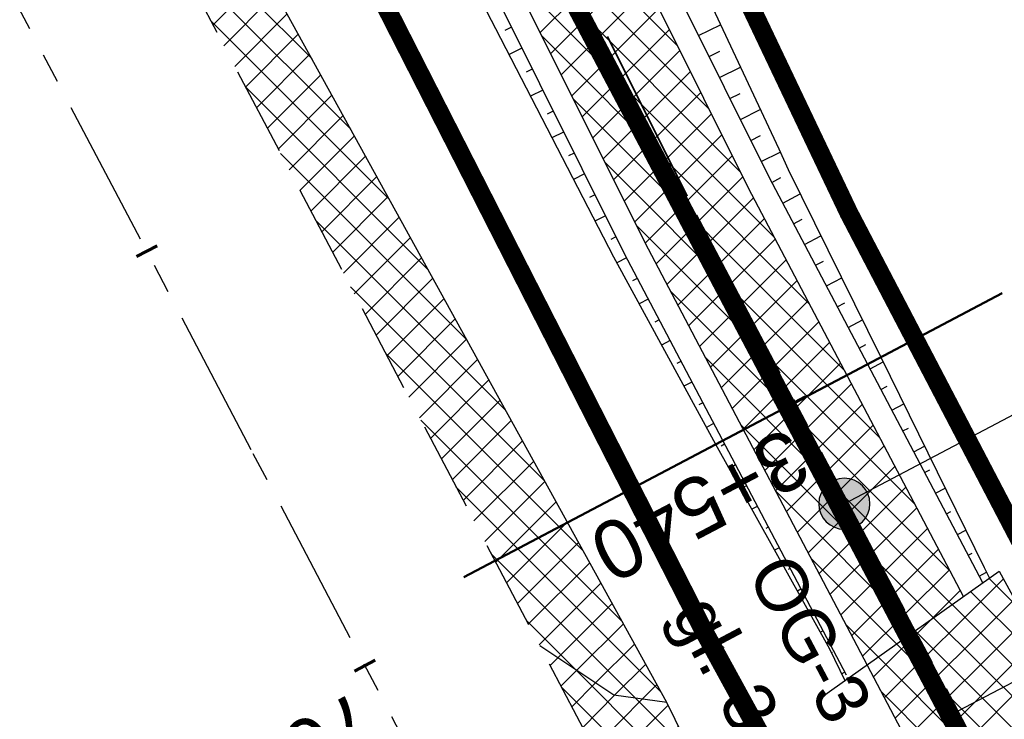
# Model space of a CAD drawing. Header units: metres. Extents: x 7529682 to 7533711, y 5721195 to 5727842.
# Tile 74 of 232: x 7531349 to 7531370, y 5724665 to 5724680. Entities that reach past the tile are written whole.
import ezdxf

# ---------------------------------------------------------------- set-up
doc = ezdxf.new("R2010")
doc.units = ezdxf.units.M
for name, pattern in [('817-dzialki-09-05-04$0$HIDDEN', [0.375, 0.25, -0.125]), ('ACAD_ISO05W100', [33, 24, -3, 0, -3, 0, -3]), ('CENTER', [50.800000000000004, 31.75, -6.35, 6.35, -6.35]), ('CENTER2', [28.575000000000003, 19.05, -3.175, 3.175, -3.175]), ('HIDDEN', [9.524999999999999, 6.35, -3.175])]:
    doc.linetypes.add(name, pattern=pattern)
for name, color, linetype in [('C-DROGI-SYTUACJA', 7, 'Continuous'), ('C-DROGI-SYTUACJA-ETYKIETY', 7, 'Continuous'), ('D-hatch-pobocza', 131, 'Continuous'), ('D-hatch-zjazdy-BA', 244, 'Continuous'), ('D-hatch-zjazdy-kruszywo', 111, 'Continuous'), ('D-otw-geotechniczne', 4, 'Continuous'), ('D-pobocza', 60, 'Continuous'), ('D-rowy', 160, 'Continuous'), ('D-skarpa', 2, 'Continuous'), ('D-skarpa-kreskowanie', 2, 'Continuous')]:
    doc.layers.add(name, color=color, linetype=linetype)
for name, color, linetype, lineweight, true_color in [('D-hatch-ciag-pieszo-rowerowy', 7, 'Continuous', 13, 0xff9f80), ('D-LR-etap-III', 7, '817-dzialki-09-05-04$0$HIDDEN', 50, 0x00008f), ('D-przekroje-pop', 7, 'Continuous', 50, 0x000099)]:
    doc.layers.add(name, color=color, linetype=linetype, lineweight=lineweight, true_color=true_color)
for name, color, linetype, lineweight in [('D-krawędzie', 3, 'Continuous', 30), ('D-obrzeża', 2, 'Continuous', 30), ('D-otw-geotechniczne-opis', 7, 'Continuous', 30), ('D-oś', 10, 'CENTER', 30), ('D-pas-drogowy', 7, 'ACAD_ISO05W100', 50), ('D-zjazdy', 202, 'Continuous', 30), ('D-zjazdy-opis', 202, 'Continuous', 30)]:
    doc.layers.add(name, color=color, linetype=linetype, lineweight=lineweight)
doc.layers.add('poprzeczki', color=7, linetype='Continuous', true_color=0x0000c7)
doc.styles.add('ARIAL', font='arial.ttf', dxfattribs={"height": 1})
doc.styles.get("Standard").update_dxf_attribs({"font": 'arial.ttf'})
pattern_1 = [(45, (0.8853450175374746, 0.4649341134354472), (-0.3367596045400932, 0.3367596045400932), []), (135, (0.8853450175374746, 0.4649341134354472), (-0.3367596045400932, -0.3367596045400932), [])]
pattern_2 = [(45, (0, 0), (-0.3367596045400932, 0.3367596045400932), []), (135, (0, 0), (-0.3367596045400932, -0.3367596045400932), [])]

# ---------------------------------------------------------------- blocks, each defined once
blk = doc.blocks.new('AeccTickLine')
at = {"color": 0, "linetype": 'ByBlock', "lineweight": -2}
blk.add_line((0, 1), (-3.673819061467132e-16, -1), dxfattribs=at)
blk = doc.blocks.new('otwor')
at = {"layer": 'D-otw-geotechniczne', "lineweight": 25}
h = blk.add_hatch(color=256, dxfattribs=at)
edge = h.paths.add_edge_path()
edge.add_arc((0, 0), 1.163867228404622, 0, 360)
blk.add_circle((0, 0), 1.163867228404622, dxfattribs=at)

msp = doc.modelspace()

# ---------------------------------------------------------------- hatches: boundary and pattern name
at = {"layer": 'D-hatch-ciag-pieszo-rowerowy'}
h = msp.add_hatch(dxfattribs=at)
h.set_pattern_fill('ANSI37', color=256, scale=0.15, style=0)
h.set_pattern_definition(pattern_1)
h.paths.add_polyline_path([(7531367.377036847, 5724666.22135762), (7531369.43540033, 5724667.677868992), (7531364.840925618, 5724676.397640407), (7531345.224062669, 5724715.750217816), (7531314.267532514, 5724772.612506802), (7531308.110039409, 5724784.431605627), (7531305.884994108, 5724783.291926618), (7531312.052212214, 5724771.453899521), (7531343.011382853, 5724714.585280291), (7531362.628782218, 5724675.232985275)])
at = {"layer": 'D-hatch-pobocza'}
h = msp.add_hatch(dxfattribs=at)
h.set_pattern_fill('ANSI37', color=256, scale=0.15, style=0)
h.set_pattern_definition(pattern_2)
h.paths.add_polyline_path([(7531327.019999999, 5724733.24), (7531314.57, 5724757.21), (7531302.376963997, 5724780.71917558), (7531302.440936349, 5724776.853417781), (7531306.739858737, 5724768.664832), (7531335.094443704, 5724714.652299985), (7531357.3191504, 5724672.438740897), (7531360.382455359, 5724666.624949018), (7531361.969999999, 5724665.57), (7531363.099643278, 5724665.411740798), (7531353.58, 5724682.67), (7531345.94, 5724697.46), (7531339.269999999, 5724710)])
at = {"layer": 'D-hatch-zjazdy-BA'}
h = msp.add_hatch(dxfattribs=at)
h.set_pattern_fill('ANSI37', color=256, scale=0.15, style=0)
h.set_pattern_definition(pattern_1)
h.paths.add_polyline_path([(7531369.294050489, 5724662.583091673), (7531371.880771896, 5724665.152824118), (7531370.200963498, 5724668.219586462), (7531367.377036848, 5724666.22135762)])
at = {"layer": 'D-hatch-zjazdy-kruszywo'}
h = msp.add_hatch(dxfattribs=at)
h.set_pattern_fill('ANSI37', color=256, scale=0.15, style=0)
h.set_pattern_definition(pattern_2)
h.paths.add_polyline_path([(7531363.099643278, 5724665.411740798), (7531361.969999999, 5724665.57), (7531360.382455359, 5724666.624949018), (7531365.497582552, 5724656.917040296), (7531365.968855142, 5724658.886270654), (7531366.183649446, 5724659.133667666)])

# ---------------------------------------------------------------- linework, layer by layer
at = {"layer": 'C-DROGI-SYTUACJA', "color": 10, "linetype": 'CENTER2', "lineweight": 35, "ltscale": 0.2}
msp.add_lwpolyline([(7531154.313313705, 5725078.4002911, -0.06893621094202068), (7531156.868938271, 5725074.829562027), (7531166.993104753, 5725055.549823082, -0.06873154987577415), (7531168.47910387, 5725051.431584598), (7531169.100428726, 5725048.502816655, 0.0687825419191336), (7531171.889509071, 5725040.775727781), (7531203.620916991, 5724980.378493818), (7531234.800499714, 5724921.534907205), (7531259.930515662, 5724874.055069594), (7531293.333031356, 5724810.085976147), (7531313.159872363, 5724772.033203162), (7531341.528881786, 5724719.923105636, -0.009023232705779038), (7531346.533284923, 5724710.322073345), (7531363.734853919, 5724675.815312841), (7531380.064961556, 5724644.822693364), (7531398.584264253, 5724609.362510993), (7531424.896642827, 5724559.228182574), (7531446.141834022, 5724518.960513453), (7531474.815809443, 5724464.451899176), (7531498.201389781, 5724419.897359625)], format="xyb", dxfattribs=at)
at = {"layer": 'D-krawędzie', "linetype": 'HIDDEN', "ltscale": 0.3, "flags": 128}
msp.add_lwpolyline([(7530572.009999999, 5726166.06), (7530620.380949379, 5726072.761487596), (7530641.555222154, 5726032.007915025), (7530660.960861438, 5725995.070069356), (7530689.128213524, 5725941.540167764), (7530707.335918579, 5725907.031820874), (7530725.255781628, 5725873.092686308), (7530743.969545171, 5725837.653904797), (7530770.526708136, 5725787.119408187), (7530787.864146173, 5725754.266918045), (7530809.897571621, 5725712.541613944), (7530824.739035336, 5725684.389287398), (7530840.856259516, 5725653.693092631), (7530860.675070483, 5725616.154465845), (7530865.283000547, 5725607.394015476), (7530878.050274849, 5725583.079962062), (7530918.171722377, 5725507.178125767), (7530950.162943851, 5725446.305402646), (7530993.419108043, 5725364.264712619), (7531022.766433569, 5725308.719304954), (7531053.80955549, 5725249.872416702), (7531081.165622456, 5725197.874670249), (7531103.902359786, 5725154.540603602), (7531128.123220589, 5725108.448161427), (7531149.3, 5725068.249999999), (7531167.380094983, 5725033.766927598), (7531197.164745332, 5724976.987689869), (7531228.151004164, 5724918.034426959), (7531253.152837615, 5724870.491119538), (7531286.7961686, 5724806.653565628), (7531306.739858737, 5724768.664832), (7531335.094443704, 5724714.652299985), (7531357.3191504, 5724672.438740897), (7531373.644908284, 5724641.454376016), (7531392.161870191, 5724605.998675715), (7531418.480331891, 5724555.852756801), (7531439.726902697, 5724515.582472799), (7531468.399107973, 5724461.077223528), (7531491.782023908, 5724416.527754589), (7531531.990296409, 5724339.832565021), (7531557.226635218, 5724291.658956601), (7531569.851546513, 5724267.577443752), (7531591.375556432, 5724226.547822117), (7531610.003879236, 5724191.103071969), (7531616.882991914, 5724177.998849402), (7531629.984986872, 5724153.025496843), (7531641.006768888, 5724132.021778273), (7531664.906257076, 5724087.616922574), (7531677.64401952, 5724064.785715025), (7531683.112433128, 5724054.988140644), (7531686.752875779, 5724048.180044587), (7531695.447538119, 5724031.696667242), (7531703.748818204, 5724015.917210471), (7531709.214143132, 5724005.513965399), (7531719.388607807, 5723986.14687362), (7531726.295217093, 5723973.000144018), (7531732.740794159, 5723960.735633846), (7531735.13, 5723956.19)], dxfattribs=at)
at = {"layer": 'D-LR-etap-III', "ltscale": 10, "flags": 128}
msp.add_lwpolyline([(7531750.474471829, 5723895.103125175, 0.4, 0.4, 0), (7531750.505, 5723895.13, 0.4, 0.4, 0), (7531682.71, 5724022.92, 0.4, 0.4, 0), (7531619.177023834, 5724147.203692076, 0.4, 0.4, 0), (7531592.308960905, 5724198.48863389, 0.4, 0.4, 0), (7531553.263875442, 5724272.918564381, 0.4, 0.4, 0), (7531504.019999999, 5724366.79, 0.4, 0.4, 0), (7531482.09, 5724407.62, 0.4, 0.4, 0), (7531412.350402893, 5724541.182759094, 0.4, 0.4, 0), (7531388.463669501, 5724586.929768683, 0.4, 0.4, 0), (7531345.12, 5724669.94, 0.4, 0.4, 0), (7531127.66, 5725081.67, 0.4, 0.4, 0), (7531059.253139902, 5725211.040795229, 0.4, 0.4, 0), (7531008.007244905, 5725307.953830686, 0.4, 0.4, 0), (7530964.181635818, 5725390.835555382, 0.4, 0.4, 0), (7530914.557354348, 5725484.683561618, 0.4, 0.4, 0), (7530865.243241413, 5725577.493975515, 0.4, 0.4, 0), (7530840.085257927, 5725624.058651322, 0.4, 0.4, 0), (7530802.559525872, 5725694.924584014, 0.4, 0.4, 0), (7530755.54, 5725787.51, 0.4, 0.4, 0), (7530708.717810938, 5725876.303221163, 0.4, 0.4, 0), (7530695.12, 5725902.09, 0.4, 0.4, 0), (7530642.91397006, 5726001.07839487, 0.4, 0.4, 0), (7530634.934723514, 5726016.146615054, 0.4, 0.4, 0), (7530610.820000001, 5726061.929999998, 0.4, 0.4, 0), (7530610.820000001, 5726061.929999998, 0.4, 0.4, 0), (7530607.21, 5726063.51, 0.4, 0.4, 0), (7530597.42, 5726080.68, 0.4, 0.4, 0), (7530591.16, 5726088.44, 0.4, 0.4, 0), (7530581.28, 5726107.21, 0.4, 0.4, 0), (7530571.29, 5726130.56, 0.4, 0.4, 0), (7530549.554994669, 5726171.527317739, 0.4, 0.4, 0), (7530531.014309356, 5726206.473807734, 0.4, 0.4, 0), (7530516.461208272, 5726236.016618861, 0.4, 0.4, 0), (7530500.798929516, 5726266.141265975, 0.4, 0.4, 0), (7530491.349999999, 5726283.94, 0.4, 0.4, 0), (7530482.4, 5726303.41, 0.4, 0.4, 0), (7530482.4, 5726303.41, 0.4, 0.4, 0), (7530450.41, 5726357.28, 0.4, 0.4, 0), (7530397.759396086, 5726458.499907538, 0.4, 0.4, 0), (7530334.707815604, 5726583.664702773, 0.4, 0.4, 0), (7530303.939274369, 5726645.167943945, 0.4, 0.4, 0), (7530300.509779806, 5726651.777515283, 0.4, 0.4, 0), (7530289.213532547, 5726671.966724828, 0.4, 0.4, 0), (7530281.54, 5726685.57, 0.4, 0.4, 0), (7530261.37085633, 5726724.163374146, 0.4, 0.4, 0), (7530254.03, 5726738.21, 0.4, 0.4, 0), (7530197.219999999, 5726845.06, 0.4, 0.4, 0), (7530194.71, 5726849.15, 0.4, 0.4, 0), (7530195.92, 5726850.75, 0.4, 0.4, 0), (7530170.546669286, 5726892.961489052, 0.4, 0.4, 0), (7530143.174718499, 5726945.065838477, 0.4, 0.4, 0), (7530105.059999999, 5727018.32, 0.4, 0.4, 0), (7530100.059999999, 5727027.16, 0.4, 0.4, 0), (7530062.318670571, 5727099.625398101, 0.4, 0.4, 0), (7530015.378537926, 5727189.420463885, 0.4, 0.4, 0), (7529983.207960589, 5727250.206596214, 0.4, 0.4, 0), (7529953.284293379, 5727306.74720398, 0.4, 0.4, 0), (7529900.67053443, 5727406.15903814, 0.4, 0.4, 0), (7529890.630239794, 5727425.131178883, 0.4, 0.4, 0), (7529875.155383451, 5727454.426350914, 0.4, 0.4, 0), (7529857.560096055, 5727487.787346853, 0.4, 0.4, 0), (7529835.194401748, 5727530.19312405, 0.4, 0.4, 0), (7529811.740544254, 5727574.662079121, 0.4, 0.4, 0), (7529792.101859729, 5727611.922638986, 0.4, 0.4, 0), (7529768.066117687, 5727657.469613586, 0.4, 0.4, 0), (7529755.210566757, 5727682.131373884, 0.4, 0.4, 0), (7529753.309999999, 5727681.13, 0.4, 0.4, 0), (7529739.21, 5727707.77, 0.4, 0.4, 0), (7529735.394745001, 5727711.251990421, 0.4, 0.4, 0), (7529725.42, 5727730.2, 0.4, 0.4, 0), (7529723.55, 5727729.88, 0.4, 0.4, 0), (7529695.566668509, 5727782.932080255, 0.4, 0.4, 0), (7529717.67971874, 5727794.024357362, 0.4, 0.4, 0), (7529736.274870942, 5727758.647400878, 0.4, 0.4, 0), (7529736.274870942, 5727758.647400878, 0.4, 0.4, 0), (7529744.511003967, 5727750.406106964, 0.4, 0.4, 0), (7529744.511003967, 5727750.406106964, 0.4, 0.4, 0), (7529750.282568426, 5727738.549848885, 0.4, 0.4, 0), (7529777.108510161, 5727687.569424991, 0.4, 0.4, 0), (7529796.51537536, 5727651.329932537, 0.4, 0.4, 0), (7529814.937945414, 5727616.793170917, 0.4, 0.4, 0), (7529839.006722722, 5727572.303976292, 0.4, 0.4, 0), (7529860.617626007, 5727532.509108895, 0.4, 0.4, 0), (7529882.348967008, 5727491.504261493, 0.4, 0.4, 0), (7529904.865139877, 5727449.096370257, 0.4, 0.4, 0), (7529920.747384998, 5727418.884773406, 0.4, 0.4, 0), (7529946.676504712, 5727368.547487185, 0.4, 0.4, 0), (7529972.024701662, 5727320.573310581, 0.4, 0.4, 0), (7529987.740014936, 5727290.153392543, 0.4, 0.4, 0), (7529996.497385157, 5727273.661630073, 0.4, 0.4, 0), (7530017.541471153, 5727234.202689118, 0.4, 0.4, 0), (7530033.053657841, 5727204.864166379, 0.4, 0.4, 0), (7530051.622983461, 5727170.222745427, 0.4, 0.4, 0), (7530069.276612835, 5727137.015751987, 0.4, 0.4, 0), (7530089.385386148, 5727097.533639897, 0.4, 0.4, 0), (7530109.712512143, 5727060.746615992, 0.4, 0.4, 0), (7530136.769722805, 5727011.640131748, 0.4, 0.4, 0), (7530162.446686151, 5726962.743777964, 0.4, 0.4, 0), (7530187.674104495, 5726916.992101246, 0.4, 0.4, 0), (7530207.820739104, 5726879.335323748, 0.4, 0.4, 0), (7530230.625609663, 5726834.518686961, 0.4, 0.4, 0), (7530262.288093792, 5726776.61832811, 0.4, 0.4, 0), (7530277.509672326, 5726760.213143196, 0.4, 0.4, 0), (7530286.036865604, 5726744.106684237, 0.4, 0.4, 0), (7530288.097472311, 5726735.884066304, 0.4, 0.4, 0), (7530290.393870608, 5726725.046963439, 0.4, 0.4, 0), (7530296.17664807, 5726713.582980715, 0.4, 0.4, 0), (7530302.726195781, 5726701.18226779, 0.4, 0.4, 0), (7530325.685047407, 5726657.466383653, 0.4, 0.4, 0), (7530343.243978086, 5726623.648592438, 0.4, 0.4, 0), (7530360.229820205, 5726591.746871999, 0.4, 0.4, 0), (7530383.20855044, 5726548.059469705, 0.4, 0.4, 0), (7530406.017875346, 5726503.605514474, 0.4, 0.4, 0), (7530427.464919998, 5726462.620289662, 0.4, 0.4, 0), (7530447.9278544, 5726424.388014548, 0.4, 0.4, 0), (7530471.126878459, 5726379.920667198, 0.4, 0.4, 0), (7530490.501003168, 5726343.033350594, 0.4, 0.4, 0), (7530509.499458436, 5726306.733076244, 0.4, 0.4, 0), (7530529.890269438, 5726267.244072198, 0.4, 0.4, 0), (7530543.852446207, 5726238.990319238, 0.4, 0.4, 0), (7530554.808897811, 5726218.943990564, 0.4, 0.4, 0), (7530559.027108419, 5726212.223286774, 0.4, 0.4, 0), (7530563.060988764, 5726206.409670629, 0.4, 0.4, 0), (7530566.93354971, 5726200.463543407, 0.4, 0.4, 0), (7530569.771022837, 5726194.901501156, 0.4, 0.4, 0), (7530571.47319415, 5726191.282350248, 0.4, 0.4, 0), (7530572.839142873, 5726188.024533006, 0.4, 0.4, 0), (7530575.295071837, 5726182.034664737, 0.4, 0.4, 0), (7530579.736851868, 5726173.306070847, 0.4, 0.4, 0), (7530583.3, 5726167.41, 0.4, 0.4, 0), (7530593.4, 5726163.33, 0.4, 0.4, 0), (7530598.618375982, 5726155.264489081, 0.4, 0.4, 0), (7530608.258304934, 5726140.497132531, 0.4, 0.4, 0), (7530603.269999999, 5726136.83, 0.4, 0.4, 0), (7530606.53, 5726131.84, 0.4, 0.4, 0), (7530604.239057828, 5726124.21679044, 0.4, 0.4, 0), (7530605.847136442, 5726121.630127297, 0.4, 0.4, 0), (7530608.971611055, 5726116.164124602, 0.4, 0.4, 0), (7530618.114293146, 5726097.791111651, 0.4, 0.4, 0), (7530651.213125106, 5726034.959524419, 0.4, 0.4, 0), (7530670.243741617, 5725998.61095082, 0.4, 0.4, 0), (7530698.075474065, 5725945.952624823, 0.4, 0.4, 0), (7530716.505955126, 5725911.3051464, 0.4, 0.4, 0), (7530735.223454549, 5725875.667401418, 0.4, 0.4, 0), (7530752.504235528, 5725842.154920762, 0.4, 0.4, 0), (7530778.310652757, 5725793.501254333, 0.4, 0.4, 0), (7530797.499961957, 5725756.381811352, 0.4, 0.4, 0), (7530812.518974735, 5725728.28874362, 0.4, 0.4, 0), (7530820.039295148, 5725713.160404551, 0.4, 0.4, 0), (7530822.422446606, 5725710.193574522, 0.4, 0.4, 0), (7530833.154893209, 5725688.800634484, 0.4, 0.4, 0), (7530849.629354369, 5725656.158601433, 0.4, 0.4, 0), (7530867.98290276, 5725621.963939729, 0.4, 0.4, 0), (7530872.629809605, 5725612.88760475, 0.4, 0.4, 0), (7530880.354488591, 5725597.594500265, 0.4, 0.4, 0), (7530883.839446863, 5725593.389159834, 0.4, 0.4, 0), (7530891.782113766, 5725587.763349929, 0.4, 0.4, 0), (7530895.038670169, 5725584.280746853, 0.4, 0.4, 0), (7530897.033644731, 5725580.941110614, 0.4, 0.4, 0), (7530900.951646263, 5725579.945856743, 0.4, 0.4, 0), (7530904.80970798, 5725571.977328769, 0.4, 0.4, 0), (7530903.682362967, 5725568.566434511, 0.4, 0.4, 0), (7530908.900614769, 5725558.844845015, 0.4, 0.4, 0), (7530910.252030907, 5725545.671606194, 0.4, 0.4, 0), (7530912.872986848, 5725538.645543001, 0.4, 0.4, 0), (7530945.278171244, 5725478.464284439, 0.4, 0.4, 0), (7530959.692318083, 5725450.24628822, 0.4, 0.4, 0), (7531002.82670893, 5725368.192370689, 0.4, 0.4, 0), (7531044.703532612, 5725290.314293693, 0.4, 0.4, 0), (7531064.098839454, 5725253.212562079, 0.4, 0.4, 0), (7531083.010253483, 5725216.677517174, 0.4, 0.4, 0), (7531113.013137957, 5725158.465613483, 0.4, 0.4, 0), (7531137.364304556, 5725113.07076138, 0.4, 0.4, 0), (7531150.830830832, 5725086.711759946, 0.4, 0.4, 0), (7531159.745663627, 5725076.640848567, 0.4, 0.4, 0), (7531166.309999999, 5725074.58, 0.4, 0.4, 0), (7531172.29, 5725062.58, 0.4, 0.4, 0), (7531170.589828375, 5725055.605912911, 0.4, 0.4, 0), (7531173.732823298, 5725044.080706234, 0.4, 0.4, 0), (7531215.342008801, 5724964.859648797, 0.4, 0.4, 0), (7531238.054496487, 5724921.684649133, 0.4, 0.4, 0), (7531262.389821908, 5724875.282876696, 0.4, 0.4, 0), (7531295.587160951, 5724811.265731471, 0.4, 0.4, 0), (7531348.487908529, 5724712.362812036, 0.4, 0.4, 0), (7531363.740817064, 5724682.68394264, 0.4, 0.4, 0), (7531366.986905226, 5724675.865317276, 0.4, 0.4, 0), (7531382.541261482, 5724646.110625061, 0.4, 0.4, 0), (7531401.299165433, 5724610.874551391, 0.4, 0.4, 0), (7531428.964837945, 5724558.862274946, 0.4, 0.4, 0), (7531449.111202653, 5724520.397801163, 0.4, 0.4, 0), (7531477.292992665, 5724465.831467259, 0.4, 0.4, 0), (7531500.996290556, 5724421.112506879, 0.4, 0.4, 0), (7531512.121834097, 5724400.549045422, 0.4, 0.4, 0), (7531513.78163794, 5724396.757451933, 0.4, 0.4, 0), (7531526.32, 5724379.39, 0.4, 0.4, 0), (7531566.783642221, 5724302.73628205, 0.4, 0.4, 0), (7531578.579156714, 5724282.774819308, 0.4, 0.4, 0), (7531584.232619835, 5724273.111246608, 0.4, 0.4, 0), (7531590.109283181, 5724263.508189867, 0.4, 0.4, 0), (7531593.027899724, 5724258.771479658, 0.4, 0.4, 0), (7531595.711841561, 5724254.226824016, 0.4, 0.4, 0), (7531601.659976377, 5724243.898197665, 0.4, 0.4, 0), (7531606.097733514, 5724235.986407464, 0.4, 0.4, 0), (7531609.382207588, 5724230.799061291, 0.4, 0.4, 0), (7531611.580260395, 5724227.671180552, 0.4, 0.4, 0), (7531612.707802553, 5724225.86410867, 0.4, 0.4, 0), (7531618.665224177, 5724214.480919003, 0.4, 0.4, 0), (7531619.885522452, 5724212.333950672, 0.4, 0.4, 0), (7531620.931818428, 5724210.787064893, 0.4, 0.4, 0), (7531623.518605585, 5724207.111542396, 0.4, 0.4, 0), (7531626.143926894, 5724203.61306897, 0.4, 0.4, 0), (7531632.022984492, 5724196.485954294, 0.4, 0.4, 0), (7531653.949089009, 5724152.617641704, 0.4, 0.4, 0), (7531656.750690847, 5724143.103797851, 0.4, 0.4, 0), (7531659.61440691, 5724133.254504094, 0.4, 0.4, 0), (7531661.627147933, 5724128.646047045, 0.4, 0.4, 0.01093811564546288), (7531674.314987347, 5724101.43546424, 0.4, 0.4, 0), (7531685.137626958, 5724081.408252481, 0.4, 0.4, 0), (7531692.159945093, 5724066.277333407, 0.4, 0.4, 0), (7531699.662164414, 5724051.388120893, 0.4, 0.4, 0), (7531704.480624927, 5724040.808561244, 0.4, 0.4, 0), (7531704.480624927, 5724040.808561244, 0.4, 0.4, 0), (7531704.401251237, 5724037.368913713, 0.4, 0.4, 0), (7531720.383609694, 5724003.441317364, 0.4, 0.4, 0), (7531728.79890528, 5723986.206298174, 0.4, 0.4, 0), (7531733.237926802, 5723977.192631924, 0.4, 0.4, 0), (7531736.750027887, 5723969.505210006, 0.4, 0.4, 0), (7531737.336143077, 5723968.518916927, 0.4, 0.4, 0), (7531738.285051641, 5723967.699360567, 0.4, 0.4, 0), (7531742.180915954, 5723962.346428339, 0.4, 0.4, 0), (7531744.286141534, 5723958.615526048, 0.4, 0.4, 0), (7531755.393260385, 5723944.192617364, 0.4, 0.4, 0), (7531758.69, 5723936.76, 0.4, 0.4, 0), (7531780.08, 5723929.25, 0.4, 0.4, 0), (7531792.611989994, 5723906.337708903, 0.4, 0.4, 0), (7531792.611989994, 5723906.337708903, 0.4, 0.4, 0), (7531756.962094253, 5723883.055323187, 0.4, 0.4, 0), (7531750.46, 5723895.130000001, 0.4, 0.4, 0), (7531750.46, 5723895.130000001, 0, 0, 0)], format="xyseb", dxfattribs=at)
at = {"layer": 'D-obrzeża'}
for points in [[(7531162.547399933, 5725061.317843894), (7531165.881540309, 5725054.958839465, -0.06857369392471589), (7531167.270284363, 5725051.106338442), (7531167.914945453, 5725048.067569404, 0.06878949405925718), (7531170.704411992, 5725040.339745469), (7531202.515371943, 5724979.795162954), (7531233.695975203, 5724920.949650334), (7531258.824090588, 5724873.473403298), (7531292.224994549, 5724809.507396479), (7531312.052212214, 5724771.453899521), (7531340.423454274, 5724719.339022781, -0.009020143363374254), (7531345.426151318, 5724709.741280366), (7531362.628782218, 5724675.232985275), (7531378.958019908, 5724644.242016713), (7531397.476854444, 5724608.78273076), (7531423.790449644, 5724558.646084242), (7531445.035916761, 5724518.377892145), (7531473.709538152, 5724463.869950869), (7531497.094585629, 5724419.316425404), (7531505.905040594, 5724402.510940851, -0.03317121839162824), (7531508.586352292, 5724396.450655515), (7531511.248060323, 5724389.164100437)], [(7531369.43540033, 5724667.677868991), (7531364.840925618, 5724676.397640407), (7531347.640418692, 5724710.902865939, 0.009026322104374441), (7531342.634309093, 5724720.507188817), (7531314.267532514, 5724772.612506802), (7531308.109506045, 5724784.431332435)]]:
    msp.add_lwpolyline(points, format="xyb", dxfattribs=at)
at = {"layer": 'D-otw-geotechniczne-opis', "linetype": 'Continuous'}
msp.add_line((7531366.890371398, 5724669.657101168), (7531393.431490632, 5724683.641699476), dxfattribs=at)
at = {"layer": 'D-oś', "ltscale": 0.1}
msp.add_lwpolyline([(7531488.682972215, 5724414.901138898), (7531465.30154836, 5724459.447768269), (7531436.630334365, 5724513.951133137), (7531415.382990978, 5724554.222881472), (7531389.061122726, 5724604.375291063), (7531370.54547166, 5724639.828481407), (7531354.22214964, 5724670.808223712), (7531331.99647235, 5724713.023626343), (7531303.640952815, 5724767.037938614), (7531283.698553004, 5724805.024214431), (7531250.055061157, 5724868.862076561), (7531225.052886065, 5724916.406033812), (7531194.065303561, 5724975.361817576), (7531164.280332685, 5725032.141666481), (7531146.201824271, 5725066.621712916), (7531125.025790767, 5725106.818458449), (7531100.803065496, 5725152.914450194), (7531078.067230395, 5725196.24679728), (7531050.712974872, 5725248.241100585), (7531019.671816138, 5725307.084268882), (7530990.323090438, 5725362.632329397), (7530947.065833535, 5725444.675091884), (7530915.075467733, 5725505.546186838), (7530874.953735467, 5725581.448561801)], dxfattribs=at)
at = {"layer": 'D-pas-drogowy', "ltscale": 0.2, "flags": 128}
msp.add_lwpolyline([(7531633.018560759, 5724182.834272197, 0.4, 0.4, 0), (7531617.558899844, 5724211.608162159, 0.4, 0.4, 0), (7531566.783642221, 5724302.73628205, 0.4, 0.4, 0), (7531538.419082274, 5724356.469679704, 0.4, 0.4, 0), (7531526.32, 5724379.39, 0.4, 0.4, 0), (7531516.102085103, 5724393.607319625, 0.4, 0.4, 0.001485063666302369), (7531513.78037409, 5724396.837773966, 0.4, 0.4, 0), (7531501.87, 5724413.41, 0.4, 0.4, 0), (7531474.926107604, 5724464.507896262, 0.4, 0.4, 0), (7531446.200436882, 5724518.992313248, 0.4, 0.4, 0), (7531424.962185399, 5724559.262257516, 0.4, 0.4, 0), (7531398.444460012, 5724609.565801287, 0.4, 0.4, 0), (7531379.647455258, 5724645.216004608, 0.4, 0.4, 0), (7531365.23, 5724672.56, 0.4, 0.4, 0), (7531341.305752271, 5724717.915356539, 0.4, 0.4, 0), (7531312.899996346, 5724771.788898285, 0.4, 0.4, 0), (7531292.590923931, 5724810.306502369, 0.4, 0.4, 0), (7531259.391619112, 5724873.271351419, 0.4, 0.4, 0), (7531233.740401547, 5724921.922582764, 0.4, 0.4, 0), (7531203.072738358, 5724980.092044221, 0.4, 0.4, 0), (7531173.471398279, 5725036.225177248, 0.4, 0.4, 0), (7531168.269999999, 5725046.09, 0.4, 0.4, 0), (7531172.29, 5725062.58, 0.4, 0.4, 0), (7531166.309999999, 5725074.58, 0.4, 0.4, 0), (7531150.32, 5725079.6, 0.4, 0.4, 0), (7531141.5, 5725096.43, 0.4, 0.4, 0), (7531109.311735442, 5725157.814415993, 0.4, 0.4, 0), (7531086.641300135, 5725201.047918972, 0.4, 0.4, 0), (7531059.198258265, 5725253.383662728, 0.4, 0.4, 0), (7531028.206828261, 5725312.48946212, 0.4, 0.4, 0), (7530999.104694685, 5725367.990143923, 0.4, 0.4, 0), (7530956.247527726, 5725449.724815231, 0.4, 0.4, 0), (7530924.397774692, 5725510.463768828, 0.4, 0.4, 0), (7530897.509999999, 5725561.74, 0.4, 0.4, 0), (7530894.46, 5725566.14, 0.4, 0.4, 0), (7530892.16, 5725570.49, 0.4, 0.4, 0), (7530869.362688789, 5725613.307018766, 0.4, 0.4, 0), (7530861.693971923, 5725627.704613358, 0.4, 0.4, 0), (7530852.74, 5725644.52, 0.4, 0.4, 0), (7530831.509999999, 5725684.2, 0.4, 0.4, 0), (7530811.13, 5725722.52, 0.4, 0.4, 0), (7530792.3476413, 5725757.940652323, 0.4, 0.4, 0), (7530768.03, 5725803.8, 0.4, 0.4, 0), (7530748.768542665, 5725840.178507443, 0.4, 0.4, 0), (7530727.7, 5725879.97, 0.4, 0.4, 0), (7530712.0981582, 5725909.54523909, 0.4, 0.4, 0), (7530693.644105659, 5725944.645156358, 0.4, 0.4, 0), (7530665.702224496, 5725997.538976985, 0.4, 0.4, 0), (7530641.759999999, 5726042.88, 0.4, 0.4, 0), (7530616.5, 5726091.48, 0.4, 0.4, 0), (7530604.628439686, 5726114.319880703, 0.4, 0.4, -0.007762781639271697), (7530602.5, 5726118.43, 0.4, 0.4, 0), (7530603.992037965, 5726123.394821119, 0.4, 0.4, 0), (7530606.53, 5726131.84, 0.4, 0.4, 0), (7530603.269999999, 5726136.83, 0.4, 0.4, 0), (7530593.775620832, 5726151.368713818, 0.4, 0.4, 0), (7530590.202637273, 5726156.84001263, 0.4, 0.4, 0), (7530583.3, 5726167.41, 0.4, 0.4, 0), (7530580.578343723, 5726170.427567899, 0.4, 0.4, 0), (7530575.849999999, 5726175.67, 0.4, 0.4, 0), (7530569.009999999, 5726186.66, 0.4, 0.4, 0), (7530562.555322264, 5726199.189409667, 0.4, 0.4, 0), (7530555.67, 5726211.39, 0.4, 0.4, 0), (7530548.29, 5726224.23, 0.4, 0.4, 0), (7530540.58, 5726237.71, 0.4, 0.4, 0), (7530532.679999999, 5726252.65, 0.4, 0.4, 0), (7530524.059999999, 5726269.35, 0.4, 0.4, 0), (7530502.82, 5726309.91, 0.4, 0.4, 0), (7530488.83, 5726336.63, 0.4, 0.4, 0), (7530466.03, 5726380.16, 0.4, 0.4, 0), (7530438.469999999, 5726432.77, 0.4, 0.4, 0), (7530424.53, 5726459.09, 0.4, 0.4, 0), (7530401.63, 5726502.97, 0.4, 0.4, 0), (7530383.38, 5726538.06, 0.4, 0.4, 0), (7530353.969999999, 5726593.52, 0.4, 0.4, 0), (7530338.469999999, 5726622.74, 0.4, 0.4, 0), (7530322.009999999, 5726653.88, 0.4, 0.4, 0), (7530297.54, 5726700.33, 0.4, 0.4, 0), (7530287.38, 5726719.6, 0.4, 0.4, 0), (7530285.94993921, 5726722.315508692, 0.4, 0.4, 0), (7530280.259999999, 5726733.12, 0.4, 0.4, 0), (7530266.73, 5726758.74, 0.4, 0.4, 0), (7530260.42, 5726770.47, 0.4, 0.4, 0), (7530253.25, 5726783.82, 0.4, 0.4, 0), (7530244.95, 5726799.33, 0.4, 0.4, 0), (7530239.389999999, 5726808.49, 0.4, 0.4, 0), (7530238.29, 5726807.9, 0.4, 0.4, 0), (7530218.11, 5726850.67, 0.4, 0.4, 0), (7530175.906646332, 5726928.168028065, 0.4, 0.4, 0), (7530096.679999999, 5727076.15, 0.4, 0.4, 0), (7530094.679999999, 5727079.89, 0.4, 0.4, 0), (7530064.59693469, 5727135.522637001, 0.4, 0.4, 0), (7530046.730970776, 5727168.8921561, 0.4, 0.4, 0), (7530025.803045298, 5727208.461374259, 0.4, 0.4, 0), (7530012.846501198, 5727232.979315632, 0.4, 0.4, 0), (7529994.15, 5727268.45, 0.4, 0.4, 0), (7529981.670868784, 5727291.93018666, 0.4, 0.4, 0), (7529949.889999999, 5727351.73, 0.4, 0.4, 0), (7529924.75, 5727399.03, 0.4, 0.4, 0), (7529915.515824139, 5727417.099754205, 0.4, 0.4, 0), (7529885.83, 5727475.19, 0.4, 0.4, 0), (7529862.559999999, 5727519.97, 0.4, 0.4, 0), (7529852.984923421, 5727538.191086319, 0.4, 0.4, 0), (7529836.513084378, 5727569.51130111, 0.4, 0.4, 0), (7529815.36890814, 5727609.140983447, 0.4, 0.4, 0), (7529792.795203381, 5727651.247499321, 0.4, 0.4, 0), (7529774.199114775, 5727685.858348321, 0.4, 0.4, 0), (7529746.966026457, 5727736.059440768, 0.4, 0.4, 0), (7529733.92, 5727757.62, 0.4, 0.4, 0), (7529708.607472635, 5727806.388536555, 0.4, 0.4, 0), (7529688.491967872, 5727796.344621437, 0.4, 0.4, 0), (7529723.55, 5727729.88, 0.4, 0.4, 0), (7529725.42, 5727730.2, 0.4, 0.4, 0), (7529735.38, 5727711.28, 0.4, 0.4, 0), (7529739.21, 5727707.77, 0.4, 0.4, 0), (7529753.309999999, 5727681.13, 0.4, 0.4, 0), (7529755.178396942, 5727682.114424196, 0.4, 0.4, 0), (7529792.101859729, 5727611.922638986, 0.4, 0.4, 0), (7529811.740544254, 5727574.662079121, 0.4, 0.4, 0), (7529835.194401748, 5727530.19312405, 0.4, 0.4, 0), (7529857.560096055, 5727487.787346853, 0.4, 0.4, 0), (7529875.155383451, 5727454.426350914, 0.4, 0.4, 0), (7529890.630239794, 5727425.131178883, 0.4, 0.4, 0), (7529900.67053443, 5727406.15903814, 0.4, 0.4, 0), (7529953.284293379, 5727306.74720398, 0.4, 0.4, 0), (7529983.207960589, 5727250.206596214, 0.4, 0.4, 0), (7530015.378537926, 5727189.420463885, 0.4, 0.4, 0), (7530062.318670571, 5727099.625398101, 0.4, 0.4, 0), (7530100.059999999, 5727027.16, 0.4, 0.4, 0), (7530105.059999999, 5727018.32, 0.4, 0.4, 0), (7530143.174718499, 5726945.065838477, 0.4, 0.4, 0), (7530170.546669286, 5726892.961489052, 0.4, 0.4, 0), (7530195.92, 5726850.75, 0.4, 0.4, 0), (7530194.71, 5726849.15, 0.4, 0.4, 0), (7530197.219999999, 5726845.06, 0.4, 0.4, 0), (7530254.03, 5726738.21, 0.4, 0.4, 0), (7530261.37085633, 5726724.163374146, 0.4, 0.4, 0), (7530281.54, 5726685.57, 0.4, 0.4, 0), (7530289.213532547, 5726671.966724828, 0.4, 0.4, 0), (7530300.509779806, 5726651.777515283, 0.4, 0.4, 0), (7530303.939274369, 5726645.167943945, 0.4, 0.4, 0), (7530334.707815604, 5726583.664702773, 0.4, 0.4, 0), (7530397.759396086, 5726458.499907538, 0.4, 0.4, 0), (7530450.41, 5726357.28, 0.4, 0.4, 0), (7530482.4, 5726303.41, 0.4, 0.4, 0), (7530483.687990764, 5726301.003383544, 0.4, 0.4, 0), (7530491.349999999, 5726283.94, 0.4, 0.4, 0), (7530512.67, 5726243.78, 0.4, 0.4, 0), (7530529.429999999, 5726209.46, 0.4, 0.4, 0), (7530571.29, 5726130.56, 0.4, 0.4, 0), (7530581.28, 5726107.21, 0.4, 0.4, 0), (7530591.16, 5726088.44, 0.4, 0.4, 0), (7530597.42, 5726080.68, 0.4, 0.4, 0), (7530607.21, 5726063.51, 0.4, 0.4, 0), (7530610.820000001, 5726061.929999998, 0.4, 0.4, 0), (7530634.934723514, 5726016.146615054, 0.4, 0.4, 0), (7530642.91397006, 5726001.07839487, 0.4, 0.4, 0), (7530695.12, 5725902.09, 0.4, 0.4, 0), (7530708.717810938, 5725876.303221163, 0.4, 0.4, 0), (7530755.54, 5725787.51, 0.4, 0.4, 0), (7530802.559525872, 5725694.924584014, 0.4, 0.4, 0), (7530840.085257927, 5725624.058651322, 0.4, 0.4, 0), (7530865.243241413, 5725577.493975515, 0.4, 0.4, 0), (7530914.557354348, 5725484.683561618, 0.4, 0.4, 0), (7530964.181635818, 5725390.835555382, 0.4, 0.4, 0), (7531008.007244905, 5725307.953830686, 0.4, 0.4, 0), (7531059.253139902, 5725211.040795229, 0.4, 0.4, 0), (7531127.66, 5725081.67, 0.4, 0.4, 0), (7531345.12, 5724669.94, 0.4, 0.4, 0), (7531388.463669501, 5724586.929768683, 0.4, 0.4, 0), (7531412.350402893, 5724541.182759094, 0.4, 0.4, 0), (7531482.09, 5724407.62, 0.4, 0.4, 0), (7531504.019999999, 5724366.79, 0.4, 0.4, 0), (7531519.374444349, 5724337.520497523, 0.4, 0.4, 0), (7531563.748815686, 5724252.931583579, 0.4, 0.4, 0), (7531602.175111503, 5724179.681224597, 0.4, 0.4, 0), (7531619.177023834, 5724147.203692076, 0.4, 0.4, 0), (7531625.038493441, 5724135.63500206, 0.4, 0.4, 0), (7531656.796442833, 5724073.31633882, 0.4, 0.4, 0), (7531675.12, 5724037.36, 0.4, 0.4, 0), (7531682.71, 5724022.92, 0.4, 0.4, 0), (7531705.565196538, 5723979.810545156, 0.4, 0.4, 0), (7531736.605941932, 5723921.261514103, 0.4, 0.4, 0), (7531750.46, 5723895.130000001, 0.4, 0.4, 0), (7531740.769999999, 5723886.56, 0.4, 0.4, 0), (7531732.86, 5723885, 0.4, 0.4, 0), (7531722.179999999, 5723887.77, 0.4, 0.4, 0), (7531729.87, 5723862.17, 0.4, 0.4, 0), (7531742.92, 5723861.93, 0.4, 0.4, 0), (7531763.71, 5723859.52, 0.4, 0.4, 0), (7531768.42, 5723854.12, 0.4, 0.4, 0), (7531787.42, 5723817.97, 0.4, 0.4, 0), (7531795.57, 5723809.82, 0.4, 0.4, 0), (7531816.346897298, 5723819.850397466, 0.4, 0.4, 0), (7531816.346897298, 5723819.850397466, 0.4, 0.4, 0), (7531805.059999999, 5723843.23, 0.4, 0.4, 0), (7531803.61, 5723886.23, 0.4, 0.4, 0), (7531803.61, 5723886.23, 0.4, 0.4, 0), (7531780.08, 5723929.25, 0.4, 0.4, 0), (7531758.69, 5723936.76, 0.4, 0.4, 0), (7531749.3590272, 5723946.412126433, 0.4, 0.4, 0), (7531742.71, 5723953.29, 0.4, 0.4, 0), (7531735.177368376, 5723967.877529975, 0.4, 0.4, 0), (7531722.37, 5723992.68, 0.4, 0.4, 0), (7531705.041669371, 5724030.885563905, 0.4, 0.4, 0), (7531699.469999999, 5724043.17, 0.4, 0.4, 0), (7531692.69, 5724058.11, 0.4, 0.4, 0), (7531679.672010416, 5724084.016803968, 0.4, 0.4, 0), (7531674.55, 5724094.21, 0.4, 0.4, 0), (7531666.633166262, 5724114.002855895, 0.4, 0.4, 0), (7531649, 5724153.82, 0.4, 0.4, 0), (7531641.49, 5724149.34, 0.4, 0.4, 0), (7531626.04, 5724179.34, 0.4, 0.4, 0), (7531633.03, 5724182.84, 0, 0, 0)], format="xyseb", dxfattribs=at)
at = {"layer": 'D-pobocza'}
for points in [[(7531369.847073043, 5724667.969171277), (7531365.283277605, 5724676.630717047), (7531348.083277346, 5724711.135171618, 0.00902757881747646), (7531343.076474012, 5724720.740833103), (7531314.710596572, 5724772.844228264), (7531308.552634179, 5724784.662930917)], [(7531305.449640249, 5724783.043847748), (7531311.609148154, 5724771.222178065), (7531339.981283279, 5724719.10538961, -0.009018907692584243), (7531344.983297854, 5724709.508963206), (7531362.186353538, 5724675.000054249), (7531366.92651407, 5724666.003788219)]]:
    msp.add_lwpolyline(points, format="xyb", dxfattribs=at)
msp.add_lwpolyline([(7531363.099643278, 5724665.411740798), (7531353.58, 5724682.67), (7531345.94, 5724697.46), (7531339.269999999, 5724710), (7531327.019999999, 5724733.24), (7531314.57, 5724757.21), (7531302.376963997, 5724780.71917558)], dxfattribs=at)
at = {"layer": 'D-przekroje-pop', "extrusion": (0.4661532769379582, -0.8847039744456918, 0), "elevation": -1553869.047639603}
msp.add_lwpolyline([(9331608.819936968, 0), (9331603.819936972, 0), (9331595.819936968, 0)], dxfattribs=at)
at = {"layer": 'D-rowy', "linetype": 'HIDDEN', "ltscale": 0.1, "const_width": 0.4, "flags": 128}
msp.add_lwpolyline([(7531506.121399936, 5724397.133351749), (7531489.190578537, 5724429.34060068), (7531483.400111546, 5724440.512095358), (7531478.412312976, 5724450.146766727), (7531462.901323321, 5724479.304166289), (7531434.632959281, 5724532.161646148), (7531396.749002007, 5724604.644561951), (7531378.596106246, 5724640.173238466), (7531368.21, 5724659.05), (7531363.9, 5724666.92), (7531355.876537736, 5724682.661796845), (7531338.032693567, 5724716.834919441), (7531309.901853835, 5724770.33291588), (7531304.158114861, 5724781.147276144), (7531299.737467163, 5724789.052054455), (7531294.930113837, 5724798.468047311), (7531279.862466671, 5724827.641362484), (7531247.714582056, 5724888.416734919), (7531220.373424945, 5724940.87265548), (7531195.513546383, 5724987.526839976), (7531168.705641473, 5725038.836315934), (7531161.295913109, 5725053.454680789), (7531161.295913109, 5725053.454680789)], dxfattribs=at)
at = {"layer": 'D-skarpa', "linetype": 'Continuous'}
for points in [[(7531332.220521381, 5724733.189158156), (7531339.985989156, 5724719.083146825), (7531340.886356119, 5724717.424984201), (7531341.768306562, 5724715.642233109), (7531342.594599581, 5724713.831366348), (7531343.375731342, 5724711.998946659), (7531343.69349421, 5724709.935799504), (7531343.857297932, 5724708.988097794), (7531345.004600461, 5724706.129324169), (7531347.254007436, 5724701.66383365), (7531349.513807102, 5724697.20352387, 0.05924770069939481), (7531357.132536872, 5724684.24099968), (7531359.44000497, 5724679.804452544), (7531361.956917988, 5724674.929014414), (7531364.14143948, 5724670.927535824), (7531366.57613466, 5724666.558776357), (7531366.900890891, 5724665.884433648)], [(7531340.324313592, 5724726.215049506), (7531343.214817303, 5724720.840937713), (7531344.114096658, 5724719.155801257), (7531345.049838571, 5724717.373827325), (7531345.974275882, 5724715.586044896), (7531346.887794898, 5724713.792735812), (7531347.825275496, 5724712.011496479), (7531348.2661871, 5724711.185922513), (7531349.67816132, 5724708.459087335), (7531351.956438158, 5724704.007988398), (7531354.244977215, 5724699.562005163, 0.004895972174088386), (7531361.102222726, 5724686.219882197), (7531363.367859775, 5724681.762482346), (7531365.488707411, 5724677.232905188), (7531365.693255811, 5724676.791573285), (7531367.670181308, 5724672.786840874), (7531369.875290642, 5724668.297111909), (7531369.989951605, 5724668.070273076)]]:
    msp.add_lwpolyline(points, format="xyb", dxfattribs=at)
at = {"layer": 'D-skarpa-kreskowanie', "linetype": 'Continuous'}
for p, q in [((7531359.77821041, 5724679.82988387, 108.888402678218), (7531359.638497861, 5724679.760237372, 108.7843243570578)), ((7531363.778487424, 5724679.650333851, 109.0220643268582), (7531364.24737261, 5724679.884072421, 108.6727701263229)), ((7531360.001279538, 5724679.382401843, 108.8893437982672), (7531359.728169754, 5724679.24625702, 108.6858917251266)), ((7531364.001556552, 5724679.202851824, 109.0230054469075), (7531364.230506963, 5724679.316983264, 108.8524497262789)), ((7531360.224348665, 5724678.934919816, 108.8902849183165), (7531360.090951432, 5724678.868421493, 108.7909111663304)), ((7531364.22462568, 5724678.755369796, 109.0239465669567), (7531364.671542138, 5724678.978156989, 108.6910178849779)), ((7531360.447417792, 5724678.487437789, 108.8912260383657), (7531360.186938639, 5724678.357589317, 108.6971831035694)), ((7531364.447694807, 5724678.30788777, 109.024887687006), (7531364.665660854, 5724678.416543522, 108.8625147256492)), ((7531360.67048692, 5724678.039955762, 108.892167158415), (7531360.543405, 5724677.976605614, 108.7974979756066)), ((7531364.670763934, 5724677.860405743, 109.0258288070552), (7531365.095711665, 5724678.072241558, 108.7092656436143)), ((7531360.893556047, 5724677.592473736, 108.8931082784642), (7531360.645707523, 5724677.468921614, 108.7084744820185)), ((7531364.893833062, 5724677.412923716, 109.0267699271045), (7531365.100814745, 5724677.516103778, 108.8725797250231)), ((7531361.116625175, 5724677.144991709, 108.8940493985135), (7531360.995858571, 5724677.084789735, 108.8040847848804)), ((7531365.116902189, 5724676.96544169, 109.0277110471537), (7531365.519624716, 5724677.166198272, 108.7277044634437)), ((7531361.339694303, 5724676.697509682, 108.8949905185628), (7531361.104476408, 5724676.58025391, 108.7197658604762)), ((7531365.341725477, 5724676.518858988, 109.0286536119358), (7531365.534628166, 5724676.620500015, 108.883239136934)), ((7531361.56276343, 5724676.250027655, 108.895931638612), (7531361.448312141, 5724676.192973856, 108.8106715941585)), ((7531365.574845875, 5724676.07653006, 109.0296030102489), (7531365.948933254, 5724676.273637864, 108.747615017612)), ((7531361.785832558, 5724675.802545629, 108.8968727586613), (7531361.563245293, 5724675.691586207, 108.7310572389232)), ((7531365.807966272, 5724675.634201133, 109.0305524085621), (7531365.989150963, 5724675.729667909, 108.8939788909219)), ((7531362.008901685, 5724675.355063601, 108.8978138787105), (7531361.900765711, 5724675.301157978, 108.8172584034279)), ((7531366.04108667, 5724675.191872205, 109.0315018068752), (7531366.391738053, 5724675.37663151, 108.7671957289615)), ((7531362.234798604, 5724674.90903098, 108.8987526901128), (7531362.027466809, 5724674.799787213, 108.7424818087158)), ((7531366.274207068, 5724674.749543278, 109.0324512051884), (7531366.44367376, 5724674.838835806, 108.9047186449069)), ((7531362.467832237, 5724674.466656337, 108.8996856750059), (7531362.367455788, 5724674.413767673, 108.8240307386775)), ((7531366.507327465, 5724674.30721435, 109.0334006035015), (7531366.834542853, 5724674.479625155, 108.7867764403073)), ((7531362.700865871, 5724674.024281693, 108.900618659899), (7531362.506691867, 5724673.921970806, 108.7542697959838)), ((7531366.740447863, 5724673.864885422, 109.0343500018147), (7531366.898196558, 5724673.9480037, 108.9154583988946)), ((7531362.933899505, 5724673.581907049, 108.9015516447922), (7531362.84010195, 5724673.532484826, 108.8308577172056)), ((7531366.97356826, 5724673.422556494, 109.0352994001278), (7531367.277347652, 5724673.582618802, 108.8063571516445)), ((7531363.166933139, 5724673.139532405, 108.9024846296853), (7531362.985916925, 5724673.044154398, 108.7660577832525)), ((7531367.206688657, 5724672.980227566, 109.036248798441), (7531367.352719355, 5724673.057171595, 108.9261981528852)), ((7531363.399966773, 5724672.697157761, 108.9034176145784), (7531363.312748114, 5724672.651201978, 108.8376846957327)), ((7531367.439799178, 5724672.537893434, 109.0371963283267), (7531367.719951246, 5724672.68550643, 108.8260778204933)), ((7531363.633000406, 5724672.254783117, 108.9043505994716), (7531363.465141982, 5724672.166337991, 108.7778457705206)), ((7531367.672875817, 5724672.095541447, 109.0381374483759), (7531367.806668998, 5724672.166037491, 108.9373128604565)), ((7531363.86603404, 5724671.812408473, 108.9052835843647), (7531363.785394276, 5724671.769919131, 108.8445116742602)), ((7531367.905952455, 5724671.65318946, 109.039078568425), (7531368.160973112, 5724671.787560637, 108.846898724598)), ((7531364.099067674, 5724671.370033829, 108.9062165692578), (7531363.94436704, 5724671.288521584, 108.7896337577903)), ((7531368.139029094, 5724671.210837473, 109.0400196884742), (7531368.26025657, 5724671.274712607, 108.9486644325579)), ((7531364.332108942, 5724670.927663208, 108.9071509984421), (7531364.258386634, 5724670.888818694, 108.8522018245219)), ((7531368.372105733, 5724670.768485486, 109.0409608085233), (7531368.601994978, 5724670.889614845, 108.8677196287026)), ((7531364.56518558, 5724670.48531122, 108.9080921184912), (7531364.428133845, 5724670.413098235, 108.8128623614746)), ((7531368.605182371, 5724670.326133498, 109.0419019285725), (7531368.713844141, 5724670.383387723, 108.960016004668)), ((7531364.798262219, 5724670.042959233, 108.9090332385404), (7531364.734932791, 5724670.00959076, 108.868752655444)), ((7531368.83825901, 5724669.883781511, 109.0428430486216), (7531369.043016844, 5724669.991669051, 108.888540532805)), ((7531365.031338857, 5724669.600607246, 108.9099743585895), (7531364.915072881, 5724669.539346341, 108.8440817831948)), ((7531369.071335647, 5724669.441429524, 109.0437841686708), (7531369.167431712, 5724669.49206284, 108.9713675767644)), ((7531365.264415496, 5724669.158255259, 108.9109154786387), (7531365.211478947, 5724669.130362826, 108.8853034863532)), ((7531369.304412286, 5724668.999077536, 109.0447252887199), (7531369.484038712, 5724669.093723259, 108.9093614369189)), ((7531365.497492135, 5724668.715903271, 108.9118565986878), (7531365.402011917, 5724668.665594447, 108.8753012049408)), ((7531369.537488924, 5724668.55672555, 109.0456664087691), (7531369.621019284, 5724668.600737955, 108.9827191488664)), ((7531365.730568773, 5724668.273551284, 108.912797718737), (7531365.688025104, 5724668.251134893, 108.9018543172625)), ((7531369.770565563, 5724668.114373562, 109.0466075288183), (7531369.926207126, 5724668.196381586, 108.9293183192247)), ((7531365.963645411, 5724667.831199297, 108.9137388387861), (7531365.888950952, 5724667.791842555, 108.9065206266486)), ((7531366.13242047, 5724667.354966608, 108.9221303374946), (7531366.164571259, 5724667.371906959, 108.918405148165)), ((7531366.375889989, 5724666.918090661, 108.9377400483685), (7531366.429798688, 5724666.946495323, 108.9156210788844)), ((7531366.614675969, 5724666.478746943, 108.9528845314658), (7531366.638775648, 5724666.491445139, 108.9347233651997)), ((7531366.831764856, 5724666.027970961, 108.9658737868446), (7531366.895951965, 5724666.061791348, 108.9175033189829))]:
    msp.add_line(p, q, dxfattribs=at)
at = {"layer": 'D-zjazdy'}
msp.add_lwpolyline([(7531366.4, 5724665.53), (7531370.200963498, 5724668.219586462), (7531371.880771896, 5724665.152824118), (7531368.535099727, 5724661.829125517)], dxfattribs=at)
at = {"layer": 'D-zjazdy', "linetype": 'ByBlock'}
msp.add_lwpolyline([(7531365.497582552, 5724656.917040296), (7531365.968855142, 5724658.886270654), (7531366.183649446, 5724659.133667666), (7531363.099643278, 5724665.411740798), (7531361.969999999, 5724665.57), (7531360.382455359, 5724666.624949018)], dxfattribs=at)
at = {"layer": 'D-zjazdy-opis', "color": 202, "linetype": 'Continuous', "lineweight": 30}
msp.add_line((7531369.319999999, 5724665.234999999), (7531396.784446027, 5724679.706102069), dxfattribs=at)

# ---------------------------------------------------------------- block references
at = {"layer": 'C-DROGI-SYTUACJA-ETYKIETY', "color": 2, "linetype": 'Continuous', "lineweight": 60, "xscale": 0.25, "yscale": 0.25, "zscale": 0.25}
for p, rotation in [((7531351.989015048, 5724675.049834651), 297.7660269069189), ((7531356.649151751, 5724666.202059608), 297.78488485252)]:
    msp.add_blockref('AeccTickLine', p, dxfattribs=dict(at, rotation=rotation))
at = {"layer": 'D-otw-geotechniczne', "lineweight": 25, "xscale": -0.4687499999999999, "yscale": 0.4687499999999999, "zscale": 0.4687499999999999, "rotation": 309.871563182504}
msp.add_blockref('otwor', (7531366.890371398, 5724669.657101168), dxfattribs=at)
at = {"layer": 'poprzeczki', "color": 2, "linetype": 'Continuous', "lineweight": 60, "xscale": 0.25, "yscale": 0.25, "zscale": 0.25, "rotation": 297.7848857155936}
msp.add_blockref('AeccTickLine', (7531365.838961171, 5724671.821965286), dxfattribs=at)

# ---------------------------------------------------------------- texts
at = {"layer": 'C-DROGI-SYTUACJA-ETYKIETY', "color": 2}
for s, rotation, p in [('3+540', 207.7848857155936, (7531365.682004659, 5724671.315393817)), ('70+020', 207.78488485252, (7531356.492195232, 5724665.695488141))]:
    msp.add_text(s, height=1.25, rotation=rotation, dxfattribs=at).set_placement(p)
at = {"layer": 'D-otw-geotechniczne', "linetype": 'Continuous', "insert": (7531365.767113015, 5724668.697034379), "char_height": 1.1, "attachment_point": 1, "rotation": 298, "style": 'ARIAL'}
msp.add_mtext_dynamic_manual_height_columns('OG-3.12\\Pgł.-3.0mb', width=9.914536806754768, gutter_width=6, heights=[0], dxfattribs=at)

doc.saveas('drawing.dxf')
